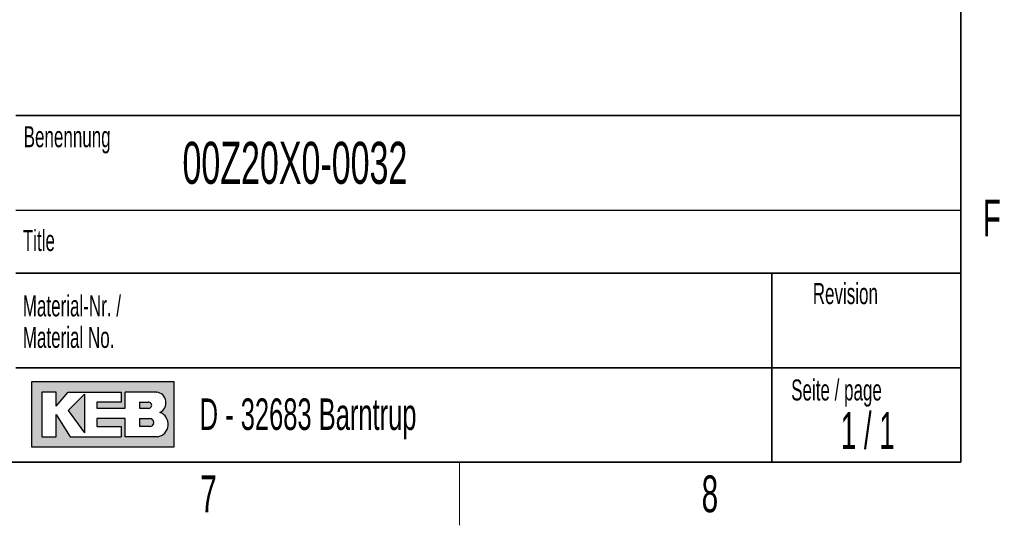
# Model space of a CAD drawing. Header units: millimetres. Extents: x 5 to 418, y 2 to 292.
# Tile 16 of 22: x 318 to 412, y 6 to 54. Entities that reach past the tile are written whole.
import ezdxf

# ---------------------------------------------------------------- set-up
doc = ezdxf.new("R2010")
doc.units = ezdxf.units.MM
doc.layers.add('SLD-0', color=7, linetype='Continuous')
doc.styles.add('SLDTEXTSTYLE0', font='TXT', dxfattribs={"width": 0.605})
doc.styles.add('SLDTEXTSTYLE1', font='TXT', dxfattribs={"width": 0.563})

msp = doc.modelspace()

# ---------------------------------------------------------------- hatches: boundary and pattern name
at = {"linetype": 'Continuous'}
h = msp.add_hatch(color=7, dxfattribs=at)
h.paths.add_polyline_path([(319.519086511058, 13.45626988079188), (333.083981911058, 13.45626988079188), (333.083981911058, 19.65736492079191), (319.519086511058, 19.65736492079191)], flags=0)
edge = h.paths.add_edge_path(flags=0)
edge.add_arc((331.3188604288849, 15.61738520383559), 1.20464082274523, -81.72003226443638, 70.1709600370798, ccw=False)
edge.add_line((331.4923410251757, 14.42530131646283), (331.480008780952, 14.42519098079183))
edge.add_line((331.480008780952, 14.42519098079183), (328.4331606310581, 14.42519098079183))
edge.add_line((328.4331606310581, 14.42519098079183), (328.4331606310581, 16.16924896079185))
edge.add_line((328.4331606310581, 16.16924896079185), (325.7201815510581, 16.16924896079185))
edge.add_line((325.7201815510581, 16.16924896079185), (325.7201815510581, 15.39411208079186))
edge.add_line((325.7201815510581, 15.39411208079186), (328.0455921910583, 15.39411208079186))
edge.add_line((328.0455921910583, 15.39411208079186), (328.0455921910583, 14.42519098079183))
edge.add_line((328.0455921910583, 14.42519098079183), (323.2009866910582, 14.42519098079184))
edge.add_line((323.2009866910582, 14.42519098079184), (321.8444971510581, 16.55681740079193))
edge.add_line((321.8444971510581, 16.55681740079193), (321.8444971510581, 14.42519098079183))
edge.add_line((321.8444971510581, 14.42519098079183), (320.4880076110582, 14.42519098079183))
edge.add_line((320.4880076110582, 14.42519098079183), (320.4880076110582, 18.68844382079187))
edge.add_line((320.4880076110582, 18.68844382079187), (321.8444971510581, 18.68844382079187))
edge.add_line((321.8444971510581, 18.68844382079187), (321.8444971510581, 17.33195428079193))
edge.add_line((321.8444971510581, 17.33195428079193), (323.0072024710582, 18.68844382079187))
edge.add_line((323.0072024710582, 18.68844382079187), (328.0455921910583, 18.68844382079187))
edge.add_line((328.0455921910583, 18.68844382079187), (328.0455921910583, 17.71952272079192))
edge.add_line((328.0455921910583, 17.71952272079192), (325.7201815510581, 17.71952272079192))
edge.add_line((325.7201815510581, 17.71952272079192), (325.7201815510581, 17.13817006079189))
edge.add_line((325.7201815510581, 17.13817006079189), (328.4331606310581, 17.13817006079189))
edge.add_line((328.4331606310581, 17.13817006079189), (328.4331606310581, 18.68844382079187))
edge.add_line((328.4331606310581, 18.68844382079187), (331.4242487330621, 18.68844382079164))
edge.add_line((331.4242487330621, 18.68844382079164), (331.4256482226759, 18.68844382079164))
edge.add_line((331.4256482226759, 18.68844382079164), (331.4259454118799, 18.68845828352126))
edge.add_arc((331.2860949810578, 17.67430640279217), 1.023749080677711, -64.45894120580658, 82.14849338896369, ccw=False)
msp.add_hatch(color=7, dxfattribs=at).paths.add_polyline_path([(324.5574762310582, 14.81275942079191), (324.557476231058, 18.49465960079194), (323.0072024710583, 16.94438584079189)], flags=0)
h = msp.add_hatch(color=7, dxfattribs=at)
edge = h.paths.add_edge_path(flags=0)
edge.add_line((329.7896501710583, 17.13817006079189), (330.6013652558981, 17.13817006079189))
edge.add_arc((330.6568434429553, 17.42884639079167), 0.2959232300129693, 259.1945394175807, 460.8054605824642)
edge.add_line((330.6013652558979, 17.71952272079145), (329.7896501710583, 17.71952272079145))
edge.add_line((329.7896501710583, 17.71952272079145), (329.7896501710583, 17.13817006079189))
h = msp.add_hatch(color=7, dxfattribs=at)
edge = h.paths.add_edge_path(flags=0)
edge.add_line((329.7896501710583, 15.39411208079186), (330.7588584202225, 15.39411208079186))
edge.add_arc((330.7588584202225, 15.78168052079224), 0.3875684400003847, 270.0000000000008, 450.0000000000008)
edge.add_line((330.7588584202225, 16.16924896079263), (330.7386620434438, 16.16924896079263))
edge.add_line((330.7386620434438, 16.16924896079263), (329.7896501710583, 16.16924896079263))
edge.add_line((329.7896501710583, 16.16924896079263), (329.7896501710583, 15.39411208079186))

# ---------------------------------------------------------------- linework, layer by layer
at = {"layer": 'SLD-0', "lineweight": 35}
for p, q in [((408, 12), (408, 282.5)), ((318, 45), (408, 45)), ((408, 45), (408, 12)), ((408, 30), (318, 30)), ((390, 12), (390, 30)), ((318, 21), (390, 21)), ((390, 21), (408, 21)), ((26, 12), (408, 12)), ((408, 12), (318, 12))]:
    msp.add_line(p, q, dxfattribs=at)
at = {"layer": 'SLD-0'}
for p, q in [((318, 36), (408, 36)), ((331.4242487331, 18.6884438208), (331.4256482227, 18.6884438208)), ((331.4256482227, 18.6884438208), (331.4259454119, 18.6884582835)), ((331.480008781, 14.4251909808), (331.4923410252, 14.4253013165))]:
    msp.add_line(p, q, dxfattribs=at)
at = {"layer": 'SLD-0', "linetype": 'Continuous'}
for p, q in [((333.0839819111, 19.6573649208), (319.5190865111, 19.6573649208)), ((319.5190865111, 19.6573649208), (319.5190865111, 13.4562698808)), ((333.0839819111, 13.4562698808), (333.0839819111, 19.6573649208)), ((321.8444971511, 18.6884438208), (320.4880076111, 18.6884438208)), ((320.4880076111, 18.6884438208), (320.4880076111, 14.4251909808)), ((321.8444971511, 17.3319542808), (323.0072024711, 18.6884438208)), ((321.8444971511, 17.3319542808), (321.8444971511, 18.6884438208)), ((323.0072024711, 18.6884438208), (328.0455921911, 18.6884438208)), ((324.5574762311, 18.4946596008), (323.0072024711, 16.9443858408)), ((324.5574762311, 18.4946596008), (324.5574762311, 14.8127594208)), ((328.0455921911, 18.6884438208), (328.0455921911, 17.7195227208)), ((331.4242487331, 18.6884438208), (328.4331606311, 18.6884438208)), ((328.4331606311, 17.1381700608), (328.4331606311, 18.6884438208)), ((331.4242487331, 18.6884438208), (331.4256482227, 18.6884438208)), ((331.4256482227, 18.6884438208), (331.4259454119, 18.6884582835)), ((323.0072024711, 16.9443858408), (324.5574762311, 14.8127594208)), ((325.7201815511, 17.7195227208), (325.7201815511, 17.1381700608)), ((328.0455921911, 17.7195227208), (325.7201815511, 17.7195227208)), ((325.7201815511, 17.1381700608), (328.4331606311, 17.1381700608)), ((329.7896501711, 17.7195227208), (330.6013652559, 17.7195227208)), ((329.7896501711, 17.7195227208), (329.7896501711, 17.1381700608)), ((329.7896501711, 17.1381700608), (330.6013652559, 17.1381700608)), ((321.8444971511, 14.4251909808), (321.8444971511, 16.5568174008)), ((321.8444971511, 16.5568174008), (323.2009866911, 14.4251909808)), ((325.7201815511, 16.1692489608), (325.7201815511, 15.3941120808)), ((328.4331606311, 16.1692489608), (325.7201815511, 16.1692489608)), ((328.4331606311, 14.4251909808), (328.4331606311, 16.1692489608)), ((329.7896501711, 16.1692489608), (330.7588584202, 16.1692489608)), ((329.7896501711, 16.1692489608), (329.7896501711, 15.3941120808)), ((330.7386620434, 16.1692489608), (330.7588584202, 16.1692489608)), ((325.7201815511, 15.3941120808), (328.0455921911, 15.3941120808)), ((328.0455921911, 15.3941120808), (328.0455921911, 14.4251909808)), ((330.7588584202, 15.3941120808), (329.7896501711, 15.3941120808)), ((320.4880076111, 14.4251909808), (321.8444971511, 14.4251909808)), ((323.2009866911, 14.4251909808), (328.0455921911, 14.4251909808)), ((331.480008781, 14.4251909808), (328.4331606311, 14.4251909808)), ((331.480008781, 14.4251909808), (331.4923410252, 14.4253013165)), ((319.5190865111, 13.4562698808), (333.0839819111, 13.4562698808))]:
    msp.add_line(p, q, dxfattribs=at)
at = {"layer": 'SLD-0', "lineweight": 18}
msp.add_line((360.25, 6), (360.25, 12), dxfattribs=at)
at = {"layer": 'SLD-0', "linetype": 'Continuous'}
for centre, radius, start, end in [((331.2860949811, 17.6743064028), 1.023749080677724, 295.5410587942, 82.148493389), ((330.656843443, 17.4288463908), 0.2959232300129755, 259.1945394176, 100.8054605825), ((330.7588584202, 15.7816805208), 0.387568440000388, 270, 90), ((331.3188604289, 15.6173852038), 1.204640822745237, 278.2799677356, 70.1709600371)]:
    msp.add_arc(centre, radius, start, end, dxfattribs=at)

# ---------------------------------------------------------------- texts
at = {"layer": 'SLD-0'}
for s, insert, char_height, attachment_point, style in [('Benennung', (318.7636716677, 43.9908879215), 2, 1, 'SLDTEXTSTYLE0'), ('00Z20X0-0032', (333.8826865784, 42.5045188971), 4, 1, 'SLDTEXTSTYLE0'), ('F', (410.9536166, 37.0010772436), 3.5, 2, 'SLDTEXTSTYLE0'), ('Title', (318.6797653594, 34.1107265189), 2, 1, 'SLDTEXTSTYLE0'), ('Revision', (393.8965220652, 29.0591225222), 2, 1, 'SLDTEXTSTYLE0'), ('Material-Nr. /', (318.6797653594, 27.8878268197), 2, 1, 'SLDTEXTSTYLE0'), ('Material No.', (318.6797653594, 24.8878267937), 2, 1, 'SLDTEXTSTYLE0'), ('Seite / page', (391.8390568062, 19.8830679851), 2, 1, 'SLDTEXTSTYLE0'), ('D - 32683 Barntrup', (335.5202035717, 18.0786992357), 3, 1, 'SLDTEXTSTYLE0'), ('1 / 1', (399.1297679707, 16.7706515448), 3.5, 2, 'SLDTEXTSTYLE1'), ('7', (336.3527123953, 10.7429955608), 3.5, 2, 'SLDTEXTSTYLE0'), ('8', (384.1027123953, 10.7429955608), 3.5, 2, 'SLDTEXTSTYLE0')]:
    msp.add_mtext(s, dxfattribs=dict(at, insert=insert, char_height=char_height, attachment_point=attachment_point, style=style))

doc.saveas('drawing.dxf')
